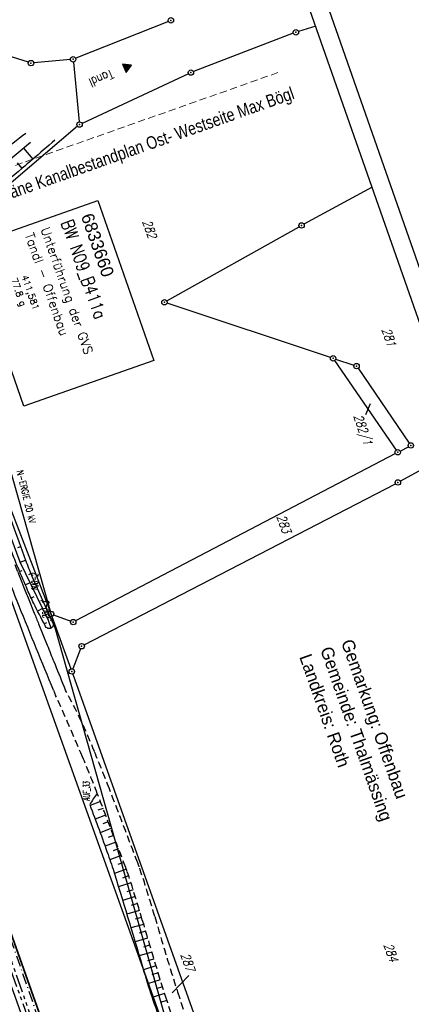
# Model space of a CAD drawing. Extents: x 446740 to 447511, y 442825 to 444215.
# Tile 34 of 94: x 447139 to 447248, y 443507 to 443779. Entities that reach past the tile are written whole.
import ezdxf

# ---------------------------------------------------------------- set-up
doc = ezdxf.new("R2010")
doc.units = 0
doc.header["$LTSCALE"] = 2
doc.header["$MEASUREMENT"] = 0
for name, pattern in [('AUSGEZOGEN', [0]), ('BAB-FM2', [2.6, 1.5, -0.5, 0.1, -0.5]), ('GESTRICH-X2', [1.5, 1, -0.5]), ('LINE_LT_1', [1.5, 1, -0.5]), ('PHANTOMX2', [5, 2.5, -0.5, 0.5, -0.5, 0.5, -0.5])]:
    doc.linetypes.add(name, pattern=pattern)
doc.layers.get('0').update_dxf_attribs({"linetype": 'AUSGEZOGEN'})
for name, color, linetype in [('205-FLSTNR', 8, 'AUSGEZOGEN'), ('205-GRENZL', 8, 'AUSGEZOGEN'), ('205-GRENZL-BAB', 7, 'AUSGEZOGEN'), ('205-GRENZP', 8, 'AUSGEZOGEN'), ('ANMERKUNG', 7, 'CONTINUOUS'), ('BAB_FM', 5, 'BAB-FM2'), ('BOESCHG', 250, 'AUSGEZOGEN'), ('BW-SCHRIFT', 250, 'AUSGEZOGEN'), ('FBRTOP', 250, 'AUSGEZOGEN'), ('GRABEN', 250, 'AUSGEZOGEN'), ('Lichtwellenleiter COLT', 46, 'PHANTOMX2'), ('Lichtwellenleiter GLH', 46, 'PHANTOMX2'), ('MULDE', 250, 'AUSGEZOGEN'), ('neu', 7, 'CONTINUOUS'), ('Planeinteilung', 250, 'CONTINUOUS'), ('RAHMEN', 7, 'AUSGEZOGEN'), ('SCHRIFT', 7, 'AUSGEZOGEN'), ('STRASSE', 250, 'AUSGEZOGEN'), ('STROMLTG', 4, 'AUSGEZOGEN'), ('WEG', 250, 'GESTRICH-X2')]:
    doc.layers.add(name, color=color, linetype=linetype)
doc.styles.add('12', font='arial.ttf', dxfattribs={"width": 0.8, "height": 1})
doc.styles.add('ROMANS', font='romans.shx', dxfattribs={"width": 0.8})
doc.styles.add('UNIR-H', font='unir_h.shx', dxfattribs={"width": 0.8})
doc.styles.add('UNIR-O', font='unir_o.shx', dxfattribs={"height": 2.5})

# ---------------------------------------------------------------- blocks, each defined once
blk = doc.blocks.new('1135420')
blk.add_line((1135, 420), (0, 420))
at = {"layer": 'RAHMEN'}
blk.add_line((950, 415), (25, 415), dxfattribs=at)
blk = doc.blocks.new('GST')
at = {"color": 0}
blk.add_circle((0, 0), 0.75, dxfattribs=at)
blk.add_point((0, 0), dxfattribs=at)
blk = doc.blocks.new('RPFEIL')
at = {"color": 0}
for p, q in [((0, 0), (-1.25, -2.17)), ((-1.25, -2.17), (1.25, -2.17)), ((-1.15, -2.17), (-1.15, -1.99)), ((-1.05, -2.17), (-1.05, -1.82)), ((-0.95, -2.17), (-0.95, -1.65)), ((-0.85, -2.17), (-0.85, -1.47)), ((-0.75, -2.17), (-0.75, -1.3)), ((-0.65, -2.17), (-0.65, -1.13)), ((-0.55, -2.17), (-0.55, -0.95)), ((-0.45, -2.17), (-0.45, -0.78)), ((-0.35, -2.17), (-0.35, -0.61)), ((-0.25, -2.17), (-0.25, -0.43)), ((-0.15, -2.17), (-0.15, -0.26)), ((-0.05, -2.17), (-0.05, -0.09)), ((1.25, -2.17), (0, 0)), ((0.05, -2.17), (0.05, -0.09)), ((0.15, -2.17), (0.15, -0.26)), ((0.25, -2.17), (0.25, -0.43)), ((0.35, -2.17), (0.35, -0.61)), ((0.45, -2.17), (0.45, -0.78)), ((0.55, -2.17), (0.55, -0.95)), ((0.65, -2.17), (0.65, -1.13)), ((0.75, -2.17), (0.75, -1.3)), ((0.85, -2.17), (0.85, -1.47)), ((0.95, -2.17), (0.95, -1.65)), ((1.05, -2.17), (1.05, -1.82)), ((1.15, -2.17), (1.15, -1.99))]:
    blk.add_line(p, q, dxfattribs=at)

msp = doc.modelspace()

# ---------------------------------------------------------------- linework, layer by layer
at = {"layer": '205-FLSTNR'}
msp.add_line((447235.08, 443669.71), (447236.35, 443672.82), dxfattribs=at)
at = {"layer": '205-GRENZL'}
for p, q in [((447180.48, 443778.44), (447154.85, 443768.24)), ((447215.05, 443775.15), (447187.43, 443764.55)), ((447221.24, 443777.12), (447216.47, 443775.64)), ((447141.77, 443767.13), (447132.27, 443770.08)), ((447153.4, 443767.89), (447143.24, 443766.98)), ((447154.22, 443767.21), (447155.85, 443750.68)), ((447186.05, 443763.96), (447156.6, 443750.25)), ((447155.35, 443749.44), (447119.41, 443718.9)), ((447236.82, 443732.6), (447218, 443722.37)), ((447180.06, 443701.15), (447216.69, 443721.64)), ((447225.34, 443685.53), (447180.12, 443700.54)), ((447226.76, 443685.05), (447231.82, 443683.38)), ((447226.48, 443684.67), (447243.53, 443659.93)), ((447232.95, 443682.52), (447247.13, 443661.81)), ((447244.61, 443659.66), (447246.89, 443660.84)), ((447131.31, 443657.92), (447147.75, 443615.33)), ((447243.29, 443658.96), (447154.84, 443612.71)), ((447123.57, 443655.7), (447182.24, 443492.21)), ((447244.62, 443651.32), (447255.53, 443657.27)), ((447157.17, 443606.03), (447243.29, 443650.61)), ((447148.72, 443614.37), (447153.48, 443612.62)), ((447148.28, 443613.92), (447153.53, 443599.42)), ((447156.23, 443604.99), (447154.05, 443599.41)), ((447154.03, 443598), (447190.69, 443495.22)), ((447186.19, 443514.68), (447181.53, 443509.82))]:
    msp.add_line(p, q, dxfattribs=at)
at = {"layer": '205-GRENZL-BAB', "const_width": 0.5, "flags": 128}
msp.add_lwpolyline([(447113.59, 443592.28), (447191, 443373.85)], dxfattribs=at)
at = {"layer": 'BAB_FM', "flags": 128}
msp.add_lwpolyline([(447114.7, 443588.91), (447121.34, 443569.44), (447137.75, 443522.21), (447154.15, 443474.98), (447170.77, 443427.82), (447187.66, 443380.76), (447203.59, 443333.36), (447219.18, 443285.84), (447235.93, 443231.84), (447237.71, 443226.64), (447245.84, 443211.36), (447245.16, 443204.78), (447247.06, 443198.13), (447267.47, 443143.82), (447285.53, 443091.84), (447287.85, 443084.34)], dxfattribs=at)
at = {"layer": 'BOESCHG'}
for p, q in [((447140.43, 443743.39), (447143.03, 443740.36)), ((447146.06, 443742.97), (447146.06, 443742.97)), ((447146.06, 443742.97), (447146.06, 443742.97)), ((447146.06, 443742.97), (447146.06, 443742.97)), ((447138.68, 443739.31), (447139.98, 443737.77)), ((447143.03, 443740.37), (447143.03, 443740.36)), ((447143.03, 443740.37), (447143.03, 443740.36)), ((447139.98, 443737.77), (447139.98, 443737.77)), ((447139.98, 443737.77), (447139.98, 443737.77)), ((447138.87, 443632.97), (447139.64, 443633.24)), ((447139.64, 443633.24), (447139.64, 443633.24)), ((447139.64, 443633.24), (447139.64, 443633.24)), ((447139.49, 443628.94), (447140.99, 443629.48)), ((447140.99, 443629.48), (447140.99, 443629.48)), ((447140.99, 443629.48), (447140.99, 443629.48)), ((447139.94, 443626.58), (447139.37, 443626.34)), ((447141.86, 443625.51), (447142.45, 443625.76)), ((447142.45, 443625.76), (447142.45, 443625.76)), ((447142.45, 443625.76), (447142.45, 443625.76)), ((447142.27, 443623.23), (447140.94, 443622.66)), ((447143.04, 443621.65), (447144.04, 443622.09)), ((447144.04, 443622.09), (447144.04, 443622.09)), ((447144.04, 443622.09), (447144.04, 443622.09)), ((447143.27, 443619.34), (447142.55, 443619)), ((447145.23, 443618.24), (447145.66, 443618.43)), ((447145.66, 443618.43), (447145.66, 443618.43)), ((447145.66, 443618.43), (447145.66, 443618.43)), ((447145.72, 443616.13), (447144.32, 443615.41)), ((447146.55, 443614.44), (447147.3, 443614.78)), ((447147.3, 443614.78), (447147.3, 443614.78)), ((447147.3, 443614.78), (447147.3, 443614.78)), ((447146.8, 443612.2), (447146.17, 443611.87)), ((447148.09, 443610.72), (447147.51, 443612.27)), ((447148.14, 443612.93), (447147.76, 443612.76)), ((447161.69, 443562.74), (447158.85, 443561.64)), ((447160.98, 443564.6), (447160.97, 443564.6)), ((447162.41, 443560.87), (447160.98, 443560.32)), ((447163.13, 443559), (447160.25, 443557.9)), ((447163.85, 443557.14), (447162.39, 443556.58)), ((447164.56, 443555.27), (447161.63, 443554.14)), ((447165.99, 443551.53), (447162.99, 443550.38)), ((447165.28, 443553.4), (447163.8, 443552.83)), ((447166.71, 443549.67), (447165.19, 443549.08)), ((447167.43, 443547.8), (447164.33, 443546.61)), ((447168.14, 443545.93), (447166.55, 443545.32)), ((447168.85, 443544.06), (447165.55, 443542.86)), ((447169.5, 443542.17), (447167.81, 443541.6)), ((447170.13, 443540.27), (447166.7, 443539.15)), ((447170.74, 443538.37), (447169.01, 443537.81)), ((447171.34, 443536.46), (447167.85, 443535.37)), ((447172.51, 443532.63), (447169, 443531.59)), ((447171.93, 443534.55), (447170.18, 443534.01)), ((447173.07, 443530.71), (447171.32, 443530.21)), ((447173.62, 443528.79), (447170.14, 443527.79)), ((447174.17, 443526.87), (447172.45, 443526.37)), ((447174.73, 443524.95), (447171.3, 443523.94)), ((447175.3, 443523.03), (447173.58, 443522.52)), ((447175.87, 443521.11), (447172.44, 443520.08)), ((447176.45, 443519.2), (447174.73, 443518.68)), ((447177.03, 443517.29), (447173.58, 443516.23)), ((447178.22, 443513.46), (447174.75, 443512.38)), ((447177.62, 443515.37), (447175.89, 443514.84)), ((447178.82, 443511.56), (447177.09, 443511.01)), ((447179.42, 443509.65), (447176, 443508.56)), ((447180.03, 443507.75), (447178.34, 443507.2))]:
    msp.add_line(p, q, dxfattribs=at)
msp.add_lwpolyline([(447112.07, 443720.58), (447116.68, 443723.69), (447142.39, 443745.02)], dxfattribs=at)
at = {"layer": 'BOESCHG', "flags": 128}
for points in [[(447149.09, 443745.58, -0.00062), (447142.9, 443740.26, -0.001353), (447140.05, 443737.83, -0.00286), (447123.74, 443724.17, 0.00706), (447117.18, 443718.58, 0.056294), (447115.19, 443716.38, 0.105433), (447114.54, 443714.93, 0.06922), (447114.46, 443713.68, 0.043763), (447114.77, 443711.74, 0.027324), (447116.6, 443705.82, -0.025643), (447118.58, 443699.52, -0.001282), (447120.19, 443693.17, 0.001876), (447121.3, 443688.84, 0.001679), (447122.11, 443685.8, 0.000608), (447124.36, 443677.41, 0.017531), (447126.55, 443670.31, 0.003011), (447140.98, 443629.51, 0.015786), (447142.73, 443625.09, 0.005172), (447148.64, 443611.85)], [(447146.41, 443611.42, -0.008472), (447143.27, 443617.51, -0.014161), (447141.55, 443621.23, -0.000477), (447138.99, 443627.23, -0.002135), (447138.43, 443628.57, -0.009441), (447136.74, 443632.87, -0.000946), (447120.77, 443676.12, -0.009215), (447118.86, 443681.63, -0.003156), (447113.69, 443697.85)], [(447076.72, 443674.12, -0.002163), (447086.87, 443651.38, -0.01767), (447088.01, 443648.54, -0.000309), (447121.4, 443555.37, -0.000291), (447156.81, 443456.23, -0.000309), (447195.42, 443347.7, -0.000344), (447229.95, 443250.24, -0.017495), (447230.75, 443247.7, -0.001936), (447237.05, 443224.57)], [(447148.64, 443611.85, -0.119337), (447148.58, 443611.32, -0.119337), (447148.29, 443610.87, -0.265712), (447147.19, 443610.61, -0.265712), (447146.41, 443611.42)], [(447158.76, 443561.89, -0.004163), (447163.82, 443548.07, -0.010879), (447165.6, 443542.73, -0.003283), (447173.74, 443515.7, 0.011325), (447176.22, 443507.91, 0.000699), (447182.38, 443490.07, 0.000557), (447190.17, 443467.71, 0.000586), (447198.85, 443442.97, -0.000879), (447204.63, 443426.49, -0.005938), (447212.7, 443402.38, 0.004576), (447223.1, 443371.06, 0.001772), (447223.79, 443369.06, 0.000129), (447233.42, 443341.59, 0.006331), (447235.81, 443335.04, 0.002745), (447241.6, 443320.03)]]:
    msp.add_lwpolyline(points, format="xyb", dxfattribs=at)
at = {"layer": 'BOESCHG'}
msp.add_arc((447178.41, 443551.01), 22.46, 141.5237, 151.0278, dxfattribs=at)
at = {"layer": 'BW-SCHRIFT'}
msp.add_lwpolyline([(447160.95, 443728.89), (447176.43, 443684.65), (447140.55, 443672.09), (447125.07, 443716.33)], close=True, dxfattribs=at)
at = {"layer": 'FBRTOP', "color": 0, "const_width": 0.5}
msp.add_lwpolyline([(447118.97, 443523.41, 0), (447120.06, 443520.3, 0.000001), (447128.32, 443496.71, -0.000001), (447136.57, 443473.11)], format="xyb", dxfattribs=at)
at = {"layer": 'FBRTOP', "color": 0, "const_width": 0.5, "flags": 128}
msp.add_lwpolyline([(447054.23, 443672.01, -0.000058), (447059.15, 443657.98, -0.000209), (447060.51, 443654.1), (447076.91, 443607.23, -0.00001), (447085.11, 443583.76, 0.00012), (447093.32, 443560.29, 0.000417), (447101.43, 443537.18, -0.000045), (447109.54, 443514.08, -0.00001), (447124.64, 443471.03, -0.000095), (447126.18, 443466.66, -0.000016), (447129.92, 443455.97, -0.000005), (447142.61, 443419.74, -0.000002), (447150.9, 443396.08, 0.000002), (447159.19, 443372.42, 0.000036), (447167.39, 443349.02, -0.000032), (447175.58, 443325.62, -0.000186), (447183.81, 443302.1, 0.000047), (447192.04, 443278.58, 0.000085), (447192.14, 443278.31, 0), (447208.43, 443231.8, 0.000395), (447209.64, 443228.37, 0.000103), (447214.26, 443215.27)], format="xyb", dxfattribs=at)
at = {"layer": 'FBRTOP', "color": 0}
msp.add_lwpolyline([(447121.6, 443524.97, 0), (447122.89, 443521.3, 0.000001), (447131.15, 443497.7, -0.000001), (447139.41, 443474.1), (447172.44, 443379.72), (447197.21, 443308.93), (447223.28, 443234.83, 0.000007)], format="xyb", dxfattribs=at)
at = {"layer": 'GRABEN', "flags": 128}
msp.add_lwpolyline([(447147.51, 443612.27), (447147.35, 443612.78), (447139.5, 443628.92), (447121.9, 443676.3), (447114.54, 443698.29)], dxfattribs=at)
at = {"layer": 'Lichtwellenleiter COLT', "flags": 128}
msp.add_lwpolyline([(447064.42, 443864.57), (447068.91, 443847.52), (447072.67, 443839.81), (447077.26, 443813.73), (447077.84, 443780.36), (447075.72, 443742.94), (447074.53, 443724.68), (447075.39, 443709.36), (447080.92, 443680.16), (447086.78, 443661.15), (447091.97, 443646.45), (447103.37, 443614.36), (447120.37, 443564.47), (447134.53, 443522.63), (447135.95, 443518.73), (447149.92, 443480.21), (447172.73, 443414.51), (447188.84, 443369.58), (447210.94, 443306.43), (447229.77, 443252.99), (447235.06, 443236.42), (447240.37, 443221.29), (447249.63, 443193.81), (447256.61, 443173.59), (447271.46, 443133.27), (447287.88, 443081.86), (447309.84, 443012.75), (447321.17, 442970.28), (447336.85, 442908.82), (447338.17, 442903.1)], dxfattribs=at)
at = {"layer": 'Lichtwellenleiter GLH', "flags": 128}
msp.add_lwpolyline([(447115.33, 443580.92), (447115.33, 443580.92), (447157.01, 443461.57), (447157.01, 443461.57), (447199.44, 443339.94), (447220.25, 443280.3), (447229.9, 443252.13), (447256.63, 443174.51), (447265.31, 443151.83), (447279.09, 443111.84), (447290.99, 443072.43), (447309.84, 443012.75), (447312.7, 443003.91), (447321.36, 442972.16), (447331.73, 442933.43), (447338.83, 442903.33)], dxfattribs=at)
at = {"layer": 'MULDE'}
msp.add_lwpolyline([(447140.77, 443481.04, -0.006529), (447131.66, 443507.26, -0.002662), (447124.81, 443528.2, 0.00327), (447119.2, 443545.27, 0.000949), (447113.41, 443562.43, 0.00072), (447105.7, 443585, 0.003217), (447096.51, 443611.23, -0.004464), (447089.95, 443630.13, -0.002221), (447089.15, 443632.52, 0.000342), (447084.04, 443648.08, 0.003835), (447080.56, 443658.38, 0.002338), (447074.66, 443675.19, 0.002338)], format="xyb", dxfattribs=at)
msp.add_lwpolyline([(447140.77, 443481.04, -0.006529), (447131.66, 443507.26, -0.002662), (447124.81, 443528.2, 0.00327), (447119.2, 443545.27, 0.000949), (447113.41, 443562.43, 0.00072), (447105.7, 443585, 0.003217), (447096.51, 443611.23, -0.004464), (447089.95, 443630.13, -0.002221), (447089.15, 443632.52, 0.000342), (447084.04, 443648.08, 0.003835), (447080.56, 443658.38, 0.002338), (447074.66, 443675.19, 0.002338)], format="xyb", dxfattribs=at)
at = {"layer": 'neu', "color": 12, "linetype": 'LINE_LT_1', "lineweight": 9, "true_color": 0xc40000}
msp.add_line((446877.92, 443646.73), (447211.4, 443764.5), dxfattribs=at)
at = {"layer": 'STRASSE'}
for points in [[(447068.93, 443945.91, 0.000002), (447074.53, 443910.77, 0.000014)], [(447057.96, 443995.78, 0.000007), (447066.42, 443943.31, -0.000072)], [(447141.03, 443747.4, 0.012019), (447127.4, 443736.77, 0.013466)], [(447148.72, 443593.51, -0.002414), (447139.22, 443616.79, -0.005288), (447135.05, 443627.48, -0.000453), (447118.31, 443671.89, -0.007174), (447117.29, 443674.72, -0.014576), (447115.2, 443681.44, 0.010786), (447112.44, 443690.55, 0.015861), (447108.21, 443702.23, 0.035727), (447105.8, 443707.2, 0.014232), (447105.36, 443707.93, 0.014785), (447104.89, 443708.61, 0.074327), (447103.79, 443709.7, 0.050756), (447101.85, 443710.85, 0.062365), (447100.12, 443711.4, 0.086697), (447098.81, 443711.41, 0.050706), (447097.39, 443711.03, 0.081623), (447096.59, 443710.57, 0.004391), (447094.39, 443708.71, 0.001344), (447087.26, 443702.58, 0.000072), (447083.64, 443699.45, -0.000056), (447078.98, 443695.41, -0.002839), (447077.47, 443694.12, -0.002573), (447068.59, 443686.69)], [(447138.81, 443626.21, 0.000012), (447143.4, 443614.82, 0.000046), (447144.59, 443611.86), (447146.98, 443605.95, 0.000307), (447148.79, 443601.48, 0.000202), (447151.56, 443594.67)], [(447137.98, 443628.26, 0.000002), (447138.75, 443626.36, 0.000025)]]:
    msp.add_lwpolyline(points, format="xyb", dxfattribs=at)
at = {"layer": 'STRASSE', "flags": 128}
for points in [[(447148.72, 443593.51), (447149.31, 443592.11)], [(447151.56, 443594.67), (447152, 443593.48)]]:
    msp.add_lwpolyline(points, dxfattribs=at)
at = {"layer": 'STROMLTG', "flags": 128}
msp.add_lwpolyline([(447063.14, 444009.46), (447076.1, 443929.08), (447088.69, 443850.85), (447098.59, 443788.78), (447119.94, 443713.69), (447137.3, 443652.55), (447149.05, 443610.87), (447165.81, 443551.77), (447182.94, 443491.25), (447201.14, 443426.26), (447217.47, 443369.19), (447234.5, 443310.94)], dxfattribs=at)
at = {"layer": 'WEG'}
for points in [[(447240.78, 443340.64, 0.024406), (447233.06, 443364.34, -0.001892), (447229.93, 443373.35, -0.000226), (447214.35, 443418.78, 0.001055), (447210.99, 443428.52, 0.004739), (447203.24, 443450.16, -0.005196), (447196.24, 443469.79, -0.003966), (447192.55, 443480.75, -0.001494), (447183.04, 443510.1, -0.008182), (447176.72, 443530.96, 0.012626), (447172.43, 443544.68, 0.009288), (447172.02, 443545.81, 0.00045), (447164.17, 443566.27, 0.00853), (447160.02, 443576.54, 0.03539), (447152, 443593.48)], [(447160.83, 443564.98, 0.00853), (447156.72, 443575.14, 0.005047), (447149.31, 443592.11)], [(447238.06, 443339.48, -0.00072), (447229.69, 443363.16, -0.001892), (447226.55, 443372.18, -0.000226), (447210.96, 443417.62, 0.001055), (447207.61, 443427.34, 0.004739), (447199.88, 443448.93, -0.005196), (447192.86, 443468.62, -0.003966), (447189.15, 443479.64, -0.001494), (447179.63, 443509, -0.008182), (447173.28, 443529.97, 0.012626), (447169.04, 443543.53, 0.009288), (447168.68, 443544.53, 0.00045), (447160.83, 443564.98, 0.00853)]]:
    msp.add_lwpolyline(points, format="xyb", dxfattribs=at)

# ---------------------------------------------------------------- block references
at = {"layer": '205-GRENZP', "rotation": 289.2892292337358}
for p in [(447181.18, 443778.72), (447215.75, 443775.42), (447142.49, 443766.91), (447154.15, 443767.96), (447186.73, 443764.28), (447155.92, 443749.93), (447217.34, 443722.01), (447179.41, 443700.78), (447226.05, 443685.29), (447232.53, 443683.14), (447243.95, 443659.31), (447247.55, 443661.19), (447243.96, 443650.96), (447148.02, 443614.63), (447154.18, 443612.36), (447156.5, 443605.69), (447153.78, 443598.71)]:
    msp.add_blockref('GST', p, dxfattribs=at)
at = {"layer": 'Planeinteilung', "linetype": 'Continuous', "rotation": 289.2892292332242}
msp.add_blockref('1135420', (446739.88, 443896.21), dxfattribs=at)
at = {"layer": 'SCHRIFT', "rotation": 292.7416703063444}
msp.add_blockref('RPFEIL', (447170.32, 443766.32), dxfattribs=at)

# ---------------------------------------------------------------- texts
at = {"layer": '205-FLSTNR', "style": 'ROMANS', "oblique": 15, "width": 0.8}
for s, p in [('282', (447173.28, 443723.11)), ('281', (447239.49, 443693.21)), ('282/1', (447231.69, 443669.31)), ('283', (447210.44, 443641.56)), ('284', (447240.02, 443523.1)), ('287', (447183.84, 443520.42))]:
    msp.add_text(s, height=2.5, rotation=289.2892, dxfattribs=at).set_placement(p)
at = {"layer": 'ANMERKUNG', "style": 'ROMANS', "oblique": 7, "width": 0.5}
for s, p in [('100-2', (447144.45, 443620.89)), ('250-3', (447147.51, 443613.27)), ('AUF_33', (447158.76, 443562.89))]:
    msp.add_text(s, height=1.8, rotation=90, dxfattribs=at).set_placement(p)
at = {"layer": 'BW-SCHRIFT', "style": 'ROMANS', "width": 0.8}
msp.add_text('BW N09_B411a', height=3.5, rotation=289.2775, dxfattribs=at).set_placement((447150.73, 443722.85))
at = {"layer": 'BW-SCHRIFT'}
for s, height, style, p in [('6833660', 3.5, 'UNIR-O', (447156.27, 443724.62)), ('Tandl - Offenbau', 2.5, 'ROMANS', (447140.79, 443719.46)), ('Unterführung der GVS', 2.5, 'ROMANS', (447145.16, 443721.01)), ('77.8 g', 1.8, 'ROMANS', (447136.92, 443707.14)), ('411,581', 1.8, 'ROMANS', (447139.85, 443707.94))]:
    msp.add_text(s, height=height, rotation=289.2775, dxfattribs=dict(at, style=style)).set_placement(p)
at = {"layer": 'neu', "color": 12, "true_color": 0xc40000, "insert": (447120.97, 443727.42), "char_height": 3.5, "attachment_point": 1, "rotation": 19.4511, "line_spacing_factor": 0.959981, "style": '12'}
msp.add_mtext('gültige Pläne Kanalbestandplan Ost- Westseite Max Bögl', dxfattribs=at)
at = {"layer": 'SCHRIFT', "style": 'ROMANS', "width": 0.8}
msp.add_text('Tandl', height=2.5, rotation=203.8811, dxfattribs=at).set_placement((447164.62, 443765.22))
at = {"layer": 'SCHRIFT', "style": 'UNIR-H'}
for s, p in [('Gemarkung: Offenbau', (447228.21, 443606.84)), ('Landkreis: Roth', (447216.66, 443602.77)), ('Gemeinde: Thalmässing', (447222.44, 443604.81))]:
    msp.add_text(s, height=3.5, rotation=289.4028, dxfattribs=at).set_placement(p)
at = {"layer": 'STROMLTG', "style": 'ROMANS', "width": 0.8}
msp.add_text('N-ERGIE 20 kV', height=1.8, rotation=283.818, dxfattribs=at).set_placement((447138.53, 443654.1))

doc.saveas('drawing.dxf')
